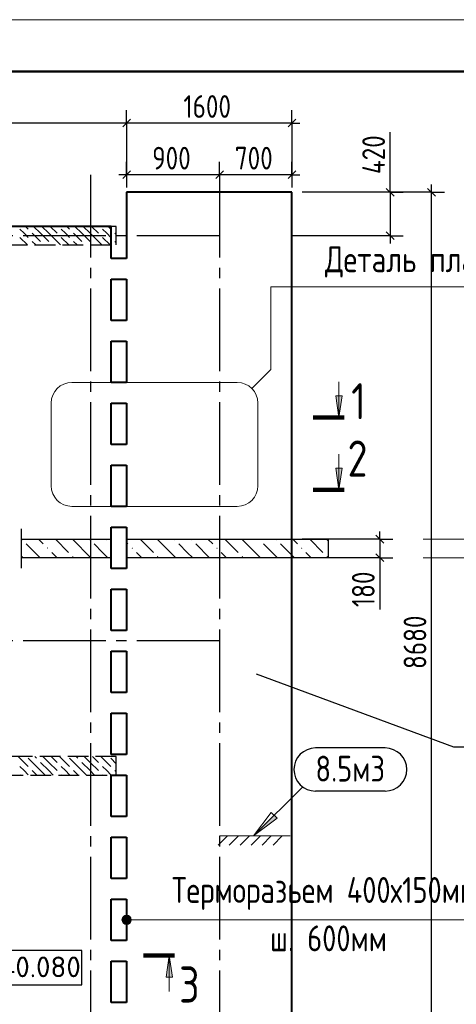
# Model space of a CAD drawing. Header units: millimetres. Extents: x 40580 to 1168286, y -220995 to 81020.
# Tile 140 of 194: x 438033 to 442258, y -95897 to -86368. Entities that reach past the tile are written whole.
import ezdxf

# ---------------------------------------------------------------- set-up
doc = ezdxf.new("R2010")
doc.units = ezdxf.units.MM
for name, pattern in [('______2', [270, 200, -70]), ('______5', [1100, 800, -100, 100, -100]), ('CENTER', [2, 1.25, -0.25, 0.25, -0.25])]:
    doc.linetypes.add(name, pattern=pattern)
for name, color, linetype, lineweight in [('Standard', 7, 'Continuous', 25), ('Высотные отметки', 7, 'Continuous', 25), ('Наложенное сечение', 7, 'Continuous', 25), ('ОСИ', 7, 'CENTER', 15), ('Основная', 7, 'Continuous', 40), ('Примечания', 7, 'Continuous', 13), ('Узлы символ', 7, 'Continuous', 25)]:
    doc.layers.add(name, color=color, linetype=linetype, lineweight=lineweight)
doc.layers.add('ЖБ Стена верхний уровень', color=7, linetype='______2', true_color=0x656565)
doc.layers.add('Размерная выноска', color=7, linetype='Continuous')
doc.layers.add('Тонкие', color=7, linetype='Continuous')
doc.styles.add('GOST 2.304', font='isocpeur.ttf', dxfattribs={"width": 0.8})
doc.styles.add('GOST 2.304-81', font='txt')

msp = doc.modelspace()

# ---------------------------------------------------------------- hatches: boundary and pattern name
at = {"layer": 'Наложенное сечение', "linetype": 'Continuous', "lineweight": 13, "transparency": 33554687}
for points in [[(438055.9, -91406.8), (438049.4, -91400.3), (438054.3, -91395.5), (438057.5, -91395.5), (438062.4, -91400.3)], [(438711.9, -91406.8), (438705.4, -91400.3), (438710.3, -91395.5), (438713.5, -91395.5), (438718.4, -91400.3)], [(438875.9, -91406.8), (438869.4, -91400.3), (438874.2, -91395.5), (438877.5, -91395.5), (438882.4, -91400.3)], [(439531.9, -91406.8), (439525.4, -91400.3), (439530.2, -91395.5), (439533.5, -91395.5), (439538.4, -91400.3)], [(439695.9, -91406.8), (439689.4, -91400.3), (439694.2, -91395.5), (439697.5, -91395.5), (439702.4, -91400.3)], [(440351.9, -91406.8), (440345.4, -91400.3), (440350.2, -91395.5), (440353.5, -91395.5), (440358.4, -91400.3)], [(440515.9, -91406.8), (440509.4, -91400.3), (440514.2, -91395.5), (440517.5, -91395.5), (440522.4, -91400.3)], [(438301.9, -91488.8), (438295.4, -91482.3), (438301.9, -91475.8), (438308.4, -91482.3)], [(438547.9, -91570.8), (438541.4, -91564.3), (438547.9, -91557.8), (438554.4, -91564.3)], [(439121.9, -91488.8), (439115.4, -91482.3), (439121.9, -91475.8), (439128.4, -91482.3)], [(439367.9, -91570.8), (439361.4, -91564.3), (439367.9, -91557.8), (439374.4, -91564.3)], [(439941.9, -91488.8), (439935.4, -91482.3), (439941.9, -91475.8), (439948.4, -91482.3)], [(440187.9, -91570.8), (440181.4, -91564.3), (440187.9, -91557.8), (440194.4, -91564.3)], [(440761.9, -91488.8), (440755.4, -91482.3), (440761.9, -91475.8), (440768.4, -91482.3)], [(441007.9, -91570.8), (441001.4, -91564.3), (441007.9, -91557.8), (441014.4, -91564.3)]]:
    msp.add_hatch(color=7, dxfattribs=at).paths.add_polyline_path(points, flags=16)
at = {"layer": 'Примечания', "linetype": 'Continuous', "lineweight": 13, "transparency": 33554687}
for points in [[(440494.6, -94068.8), (440296.6, -94266.8), (440522.9, -94097.1)], [(439029.2, -95101), (439029.2, -95056), (439022.9, -95078.5)], [(439045.4, -95117.2), (439045.4, -95039.8), (439029.2, -95056)], [(439045.4, -95117.2), (439029.2, -95056), (439029.2, -95101)], [(439067.9, -95123.5), (439067.9, -95033.5), (439045.4, -95039.8)], [(439067.9, -95123.5), (439045.4, -95039.8), (439045.4, -95117.2)], [(439090.4, -95117.2), (439090.4, -95039.8), (439067.9, -95033.5)], [(439090.4, -95117.2), (439067.9, -95033.5), (439067.9, -95123.5)], [(439106.6, -95101), (439106.6, -95056), (439090.4, -95039.8)], [(439106.6, -95101), (439090.4, -95039.8), (439090.4, -95117.2)], [(439106.6, -95056), (439106.6, -95101), (439112.9, -95078.5)]]:
    msp.add_hatch(color=7, dxfattribs=at).paths.add_polyline_path(points)
at = {"layer": 'Узлы символ', "linetype": 'Continuous', "lineweight": 13, "transparency": 33554687}
for points in [[(441152.6, -90009.1), (441122.6, -90219.1), (441092.6, -90009.1)], [(441152.6, -90708.9), (441122.6, -90918.9), (441092.6, -90708.9)], [(439450.9, -95635.6), (439480.9, -95425.6), (439510.9, -95635.6)]]:
    msp.add_hatch(color=7, dxfattribs=at).paths.add_polyline_path(points, flags=16)

# ---------------------------------------------------------------- linework, layer by layer
at = {"layer": 'Standard', "color": 251, "linetype": 'Continuous', "lineweight": -3, "true_color": 0x656565, "transparency": 33554687}
for p, q in [((439067.9, -87368.5), (439067.9, -87243.5)), ((440667.9, -87368.5), (440667.9, -87243.5)), ((439067.9, -87368.5), (439067.9, -87493.5)), ((439067.9, -87368.5), (439067.9, -87938.5)), ((440667.9, -87368.5), (440667.9, -87493.5)), ((440667.9, -87368.5), (440667.9, -87938.5)), ((439067.9, -87868.5), (439067.9, -87743.5)), ((439967.9, -87868.5), (439967.9, -87743.5)), ((440667.9, -87868.5), (440667.9, -87743.5)), ((439067.9, -87868.5), (439067.9, -87993.5)), ((439067.9, -87868.5), (439067.9, -87938.5)), ((439967.9, -87868.5), (439967.9, -87993.5)), ((439967.9, -87868.5), (439967.9, -88268.5)), ((440667.9, -87868.5), (440667.9, -87993.5)), ((440667.9, -87868.5), (440667.9, -87938.5)), ((441617.9, -88038.5), (440767.9, -88038.5)), ((442017.9, -88038.5), (440767.9, -88038.5)), ((441617.9, -88038.5), (441492.9, -88038.5)), ((441617.9, -88038.5), (441742.9, -88038.5)), ((442017.9, -88038.5), (441892.9, -88038.5)), ((442017.9, -88038.5), (442142.9, -88038.5)), ((441617.9, -88458.5), (440667.9, -88458.5)), ((441617.9, -88458.5), (441492.9, -88458.5)), ((441617.9, -88458.5), (441742.9, -88458.5)), ((441517.9, -91395.5), (440767.9, -91395.5)), ((441517.9, -91395.5), (441392.9, -91395.5)), ((441517.9, -91395.5), (441642.9, -91395.5)), ((441517.9, -91575.5), (440767.9, -91575.5)), ((441517.9, -91575.5), (441392.9, -91575.5)), ((441517.9, -91575.5), (441642.9, -91575.5)), ((438717.9, -94547.8), (438717.9, -94672.8))]:
    msp.add_line(p, q, dxfattribs=at)
at = {"layer": 'Standard', "color": 7, "linetype": 'Continuous', "lineweight": -3, "transparency": 33554687}
for p, q in [((439067.9, -87368.5), (433137.9, -87368.5)), ((440667.9, -87368.5), (439067.9, -87368.5)), ((440667.9, -87368.5), (440742.9, -87368.5)), ((439067.9, -87868.5), (438992.9, -87868.5)), ((439967.9, -87868.5), (439067.9, -87868.5)), ((440667.9, -87868.5), (439967.9, -87868.5)), ((440667.9, -87868.5), (440742.9, -87868.5)), ((441617.9, -88038.5), (441617.9, -87963.5)), ((441617.9, -88038.5), (441617.9, -88458.5)), ((442017.9, -88038.5), (442017.9, -87963.5)), ((441617.9, -88458.5), (441617.9, -88533.5)), ((441517.9, -91395.5), (441517.9, -91320.5)), ((441517.9, -91395.5), (441517.9, -91575.5)), ((441517.9, -91575.5), (441517.9, -91650.5))]:
    msp.add_line(p, q, dxfattribs=at)
at = {"layer": 'Standard', "color": 7, "linetype": 'Continuous', "lineweight": 25, "transparency": 33554687}
for p, q in [((439105.4, -87331), (439030.4, -87406)), ((440705.4, -87331), (440630.4, -87406)), ((439105.4, -87831), (439030.4, -87906)), ((440005.4, -87831), (439930.4, -87906)), ((440705.4, -87831), (440630.4, -87906)), ((441580.4, -88001), (441655.4, -88076)), ((442055.4, -88076), (441980.4, -88001)), ((441580.4, -88421), (441655.4, -88496)), ((441480.4, -91358), (441555.4, -91433)), ((441480.4, -91538), (441555.4, -91613))]:
    msp.add_line(p, q, dxfattribs=at)
at = {"layer": 'Standard', "color": 7, "linetype": 'Continuous', "lineweight": 13, "transparency": 33554687}
msp.add_lwpolyline([(425068.3, -128368.4), (454768.3, -128368.4), (454768.3, -86368.4), (425068.3, -86368.4), (425068.3, -128368.4)], close=True, dxfattribs=at)
at = {"layer": 'Standard', "color": 7, "linetype": 'Continuous', "lineweight": 50, "transparency": 33554687}
msp.add_lwpolyline([(427068.3, -86868.4), (454268.3, -86868.4), (454268.3, -127868.4), (427068.3, -127868.4), (427068.3, -86868.4)], close=True, dxfattribs=at)
at = {"layer": 'Standard', "color": 7, "linetype": 'Continuous', "lineweight": -3, "transparency": 33554687}
msp.add_lwpolyline([(442017.9, -96718.5), (442017.9, -92712.8), (442017.9, -92712.8), (442017.9, -88038.5)], dxfattribs=at)
at = {"layer": 'Высотные отметки', "color": 7, "linetype": 'Continuous', "lineweight": 13, "transparency": 33554687}
for p, q in [((441937.9, -91395.5), (442587.9, -91395.5)), ((441937.9, -91575.5), (442587.9, -91575.5))]:
    msp.add_line(p, q, dxfattribs=at)
at = {"layer": 'Высотные отметки', "color": 7, "linetype": 'Continuous', "lineweight": -3, "transparency": 33554687}
msp.add_lwpolyline([(437664.6, -95708), (438635.6, -95708), (438635.6, -95374.6), (437664.6, -95374.6), (437664.6, -95708)], dxfattribs=at)
at = {"layer": 'ЖБ Стена верхний уровень', "color": 251, "linetype": '______2', "lineweight": -3, "true_color": 0x656565, "transparency": 33554687}
for p, q in [((438967.9, -88368.5), (433137.9, -88368.5)), ((438967.9, -88548.5), (438967.9, -88368.5)), ((433317.9, -88548.5), (438967.9, -88548.5)), ((438967.9, -93498.5), (437897.9, -93498.5)), ((438967.9, -93678.5), (438967.9, -93498.5)), ((433817.9, -93678.5), (438967.9, -93678.5))]:
    msp.add_line(p, q, dxfattribs=at)
at = {"layer": 'ЖБ Стена верхний уровень', "color": 9, "linetype": 'Continuous', "lineweight": -3, "true_color": 0xc7c7c7, "transparency": 33554687}
for p, q in [((438074.9, -88435.3), (438034.9, -88395.3)), ((438088, -88368.5), (438114.9, -88395.3)), ((438234.9, -88435.3), (438168, -88368.5)), ((438248, -88368.5), (438314.9, -88435.3)), ((438328, -88368.5), (438394.9, -88435.3)), ((438474.9, -88435.3), (438434.9, -88395.3)), ((438488, -88368.5), (438514.9, -88395.3)), ((438634.9, -88435.3), (438568, -88368.5)), ((438648, -88368.5), (438714.9, -88435.3)), ((438728, -88368.5), (438794.9, -88435.3)), ((438874.9, -88435.3), (438834.9, -88395.3)), ((438888, -88368.5), (438914.9, -88395.3)), ((438034.9, -88475.3), (438108, -88548.5)), ((438114.9, -88475.3), (438074.9, -88435.3)), ((438154.9, -88435.3), (438234.9, -88515.3)), ((438154.9, -88515.3), (438188, -88548.5)), ((438234.9, -88435.3), (438314.9, -88515.3)), ((438314.9, -88435.3), (438428, -88548.5)), ((438434.9, -88475.3), (438508, -88548.5)), ((438514.9, -88475.3), (438474.9, -88435.3)), ((438554.9, -88435.3), (438634.9, -88515.3)), ((438554.9, -88515.3), (438588, -88548.5)), ((438634.9, -88435.3), (438714.9, -88515.3)), ((438714.9, -88435.3), (438828, -88548.5)), ((438834.9, -88475.3), (438908, -88548.5)), ((438914.9, -88475.3), (438874.9, -88435.3)), ((438954.9, -88435.3), (438967.9, -88448.4)), ((438954.9, -88515.3), (438967.9, -88528.4)), ((438018, -93498.5), (438114.9, -93595.3)), ((438234.9, -93635.3), (438114.9, -93515.3)), ((438178, -93498.5), (438194.9, -93515.3)), ((438234.9, -93555.3), (438314.9, -93635.3)), ((438314.9, -93555.3), (438258, -93498.5)), ((438314.9, -93555.3), (438394.9, -93635.3)), ((438338, -93498.5), (438394.9, -93555.3)), ((438418, -93498.5), (438514.9, -93595.3)), ((438634.9, -93635.3), (438514.9, -93515.3)), ((438578, -93498.5), (438594.9, -93515.3)), ((438634.9, -93555.3), (438714.9, -93635.3)), ((438714.9, -93555.3), (438658, -93498.5)), ((438714.9, -93555.3), (438794.9, -93635.3)), ((438738, -93498.5), (438794.9, -93555.3)), ((438818, -93498.5), (438914.9, -93595.3)), ((438967.9, -93568.4), (438914.9, -93515.3)), ((438074.9, -93635.3), (438034.9, -93595.3)), ((438114.9, -93675.3), (438074.9, -93635.3)), ((438154.9, -93635.3), (438198, -93678.5)), ((438234.9, -93635.3), (438278, -93678.5)), ((438314.9, -93635.3), (438358, -93678.5)), ((438474.9, -93635.3), (438434.9, -93595.3)), ((438514.9, -93675.3), (438474.9, -93635.3)), ((438554.9, -93635.3), (438598, -93678.5)), ((438634.9, -93635.3), (438678, -93678.5)), ((438714.9, -93635.3), (438758, -93678.5)), ((438874.9, -93635.3), (438834.9, -93595.3)), ((438914.9, -93675.3), (438874.9, -93635.3)), ((438954.9, -93635.3), (438967.9, -93648.4)), ((438034.9, -93675.3), (438038, -93678.5)), ((438434.9, -93675.3), (438438, -93678.5)), ((438834.9, -93675.3), (438838, -93678.5))]:
    msp.add_line(p, q, dxfattribs=at)
at = {"layer": 'Наложенное сечение', "color": 7, "linetype": 'Continuous', "lineweight": -3, "transparency": 33554687}
msp.add_line((438047.9, -91295.5), (438047.9, -91675.5), dxfattribs=at)
at = {"layer": 'Наложенное сечение', "color": 7, "linetype": 'Continuous', "lineweight": 13, "transparency": 33554687}
for p, q in [((438096.9, -91441.3), (438231, -91575.5)), ((438215, -91395.5), (438260.9, -91441.3)), ((438379, -91395.5), (438506.9, -91523.3)), ((438543, -91395.5), (438723, -91575.5)), ((438834.9, -91523.3), (438752.9, -91441.3)), ((438916.9, -91441.3), (438917.9, -91442.4)), ((439067.9, -91428.4), (439080.9, -91441.3)), ((439199, -91395.5), (439326.9, -91523.3)), ((439363, -91395.5), (439543, -91575.5)), ((439654.9, -91523.3), (439572.9, -91441.3)), ((439736.9, -91441.3), (439871, -91575.5)), ((439855, -91395.5), (439900.9, -91441.3)), ((440019, -91395.5), (440146.9, -91523.3)), ((440183, -91395.5), (440363, -91575.5)), ((440474.9, -91523.3), (440392.9, -91441.3)), ((440556.9, -91441.3), (440691, -91575.5)), ((440675, -91395.5), (440720.9, -91441.3)), ((440839, -91395.5), (440966.9, -91523.3)), ((441003, -91395.5), (441017.9, -91410.4)), ((438067, -91575.5), (438047.9, -91556.4)), ((438342.9, -91523.3), (438395, -91575.5)), ((438887, -91575.5), (438834.9, -91523.3)), ((439162.9, -91523.3), (439215, -91575.5)), ((439707, -91575.5), (439654.9, -91523.3)), ((439982.9, -91523.3), (440035, -91575.5)), ((440527, -91575.5), (440474.9, -91523.3)), ((440802.9, -91523.3), (440855, -91575.5))]:
    msp.add_line(p, q, dxfattribs=at)
at = {"layer": 'Наложенное сечение', "color": 7, "linetype": 'Continuous', "lineweight": -3, "transparency": 33554687}
for points in [[(438047.9, -91395.5), (438917.9, -91395.5), (438917.9, -91575.5), (438047.9, -91575.5)], [(439067.9, -91395.5), (441017.9, -91395.5), (441017.9, -91575.5), (439067.9, -91575.5), (439067.9, -91395.5)]]:
    msp.add_lwpolyline(points, dxfattribs=at)
at = {"layer": 'ОСИ', "color": 8, "linetype": '______5', "lineweight": -3, "transparency": 33554687}
for p, q in [((438717.9, -87868.5), (438717.9, -121308.5)), ((439967.9, -87868.5), (439967.9, -121308.5)), ((439967.9, -88458.5), (430239.6, -88458.5)), ((439967.9, -92378.5), (430239.6, -92378.5))]:
    msp.add_line(p, q, dxfattribs=at)
at = {"layer": 'Основная', "transparency": 33554687}
for p, q in [((440667.9, -88038.5), (439067.9, -88038.5)), ((439067.9, -88038.5), (439067.9, -88678.5)), ((440667.9, -96718.5), (440667.9, -88038.5)), ((438917.9, -88368.5), (433937.9, -88368.5)), ((438917.9, -88678.5), (438917.9, -88368.5)), ((439067.9, -88678.5), (438917.9, -88678.5)), ((438917.9, -89278.5), (438917.9, -88878.5)), ((438917.9, -88878.5), (439067.9, -88878.5)), ((439067.9, -88878.5), (439067.9, -89278.5)), ((439067.9, -89278.5), (438917.9, -89278.5)), ((438917.9, -89478.5), (439067.9, -89478.5)), ((438917.9, -89878.5), (438917.9, -89478.5)), ((439067.9, -89478.5), (439067.9, -89878.5)), ((439067.9, -89878.5), (438917.9, -89878.5)), ((438917.9, -90478.5), (438917.9, -90078.5)), ((438917.9, -90078.5), (439067.9, -90078.5)), ((439067.9, -90078.5), (439067.9, -90478.5)), ((439067.9, -90478.5), (438917.9, -90478.5)), ((438917.9, -90678.5), (439067.9, -90678.5)), ((438917.9, -91078.5), (438917.9, -90678.5)), ((439067.9, -90678.5), (439067.9, -91078.5)), ((439067.9, -91078.5), (438917.9, -91078.5)), ((438917.9, -91678.5), (438917.9, -91278.5)), ((438917.9, -91278.5), (439067.9, -91278.5)), ((439067.9, -91278.5), (439067.9, -91678.5)), ((439067.9, -91678.5), (438917.9, -91678.5)), ((438917.9, -91878.5), (439067.9, -91878.5)), ((438917.9, -92278.5), (438917.9, -91878.5)), ((439067.9, -91878.5), (439067.9, -92278.5)), ((439067.9, -92278.5), (438917.9, -92278.5)), ((438917.9, -92878.5), (438917.9, -92478.5)), ((438917.9, -92478.5), (439067.9, -92478.5)), ((439067.9, -92478.5), (439067.9, -92878.5)), ((439067.9, -92878.5), (438917.9, -92878.5)), ((438917.9, -93078.5), (439067.9, -93078.5)), ((438917.9, -93478.5), (438917.9, -93078.5)), ((439067.9, -93078.5), (439067.9, -93478.5)), ((439067.9, -93478.5), (438917.9, -93478.5)), ((438917.9, -94078.5), (438917.9, -93678.5)), ((438917.9, -93678.5), (439067.9, -93678.5)), ((439067.9, -93678.5), (439067.9, -94078.5)), ((439067.9, -94078.5), (438917.9, -94078.5)), ((438917.9, -94278.5), (439067.9, -94278.5)), ((438917.9, -94678.5), (438917.9, -94278.5)), ((439067.9, -94278.5), (439067.9, -94678.5)), ((439067.9, -94678.5), (438917.9, -94678.5)), ((438917.9, -95278.5), (438917.9, -94878.5)), ((438917.9, -94878.5), (439067.9, -94878.5)), ((439067.9, -94878.5), (439067.9, -95278.5)), ((439067.9, -95278.5), (438917.9, -95278.5)), ((438917.9, -95478.5), (439067.9, -95478.5)), ((438917.9, -95878.5), (438917.9, -95478.5)), ((439067.9, -95478.5), (439067.9, -95878.5)), ((439067.9, -95878.5), (438917.9, -95878.5))]:
    msp.add_line(p, q, dxfattribs=at)
at = {"layer": 'Примечания', "color": 7, "linetype": 'Continuous', "lineweight": 13, "transparency": 33554687}
for p, q in [((440137.9, -89878.5), (438537.9, -89878.5)), ((438337.9, -90078.5), (438337.9, -90878.5)), ((440337.9, -90878.5), (440337.9, -90078.5)), ((438537.9, -91078.5), (440137.9, -91078.5)), ((440771.2, -93792.2), (440296.6, -94266.8)), ((440466.3, -94040.6), (440296.6, -94266.8)), ((440522.9, -94097.1), (440466.3, -94040.6)), ((440296.6, -94266.8), (440522.9, -94097.1)), ((440494.6, -94068.8), (440508.7, -94054.7)), ((440043.1, -94266.8), (439954.2, -94355.8)), ((439965.5, -94266.8), (440648.9, -94266.8)), ((440149.3, -94266.8), (440060.4, -94355.8)), ((440255.4, -94266.8), (440166.5, -94355.8)), ((440361.6, -94266.8), (440272.7, -94355.8)), ((440296.6, -94266.8), (440296.6, -94266.8)), ((440296.6, -94266.8), (440296.6, -94266.8)), ((440296.6, -94266.8), (440296.6, -94266.8)), ((440467.8, -94266.8), (440378.8, -94355.8)), ((440573.9, -94266.8), (440485, -94355.8)), ((439022.9, -95078.5), (439022.9, -95078.5)), ((439067.9, -95033.5), (439067.9, -95033.5)), ((442555.7, -95078.5), (439067.9, -95078.5)), ((439112.9, -95078.5), (439112.9, -95078.5)), ((439067.9, -95123.5), (439067.9, -95123.5))]:
    msp.add_line(p, q, dxfattribs=at)
at = {"layer": 'Примечания', "color": 7, "linetype": 'Continuous', "lineweight": 25, "transparency": 33554687}
for p, q in [((441570.3, -93416.4), (440895.2, -93416.4)), ((441570.3, -93833.1), (440895.2, -93833.1))]:
    msp.add_line(p, q, dxfattribs=at)
at = {"layer": 'Примечания', "color": 7, "linetype": 'Continuous', "lineweight": 13, "transparency": 33554687}
msp.add_lwpolyline([(440279.3, -89937), (440463.2, -89753.2), (440463.2, -88955), (442897.9, -88955)], dxfattribs=at)
msp.add_circle((439067.9, -95078.5), 45, dxfattribs=at)
for centre, start, end in [((438537.9, -90078.5), 90, 180), ((440137.9, -90078.5), 0, 90), ((438537.9, -90878.5), 180, 270), ((440137.9, -90878.5), 270, 0)]:
    msp.add_arc(centre, 200, start, end, dxfattribs=at)
at = {"layer": 'Примечания', "color": 7, "linetype": 'Continuous', "lineweight": 25, "transparency": 33554687}
for centre, start, end in [((440895.2, -93624.8), 90, 270), ((441570.3, -93624.8), 270, 90)]:
    msp.add_arc(centre, 208.3, start, end, dxfattribs=at)
at = {"layer": 'Размерная выноска', "color": 7, "linetype": 'Continuous', "lineweight": -3, "transparency": 33554687}
for p, q in [((441617.9, -88038.5), (441617.9, -87458.5)), ((441517.9, -91575.5), (441517.9, -92075.5))]:
    msp.add_line(p, q, dxfattribs=at)
at = {"layer": 'Тонкие', "lineweight": 100}
for p, q in [((440872.6, -90219.1), (441172.6, -90219.1)), ((440872.6, -90918.9), (441172.6, -90918.9)), ((439230.9, -95425.6), (439530.9, -95425.6))]:
    msp.add_line(p, q, dxfattribs=at)
at = {"layer": 'Тонкие'}
for p, q in [((442233.7, -93407.9), (440323.3, -92700.4)), ((444775.3, -93407.9), (442233.7, -93407.9))]:
    msp.add_line(p, q, dxfattribs=at)
at = {"layer": 'Узлы символ', "color": 7, "linetype": 'Continuous', "lineweight": 13, "transparency": 33554687}
for p, q in [((441122.6, -90219.1), (441122.6, -89871.6)), ((441122.6, -90219.1), (441092.6, -90009.1)), ((441092.6, -90009.1), (441152.6, -90009.1)), ((441122.6, -90009.1), (441122.6, -89994.1)), ((441152.6, -90009.1), (441122.6, -90219.1)), ((441122.6, -90219.1), (441122.6, -90219.1)), ((441122.6, -90219.1), (441122.6, -90219.1)), ((441122.6, -90219.1), (441122.6, -90219.1)), ((441122.6, -90918.9), (441122.6, -90571.4)), ((441122.6, -90918.9), (441092.6, -90708.9)), ((441092.6, -90708.9), (441152.6, -90708.9)), ((441122.6, -90708.9), (441122.6, -90693.9)), ((441152.6, -90708.9), (441122.6, -90918.9)), ((441122.6, -90918.9), (441122.6, -90918.9)), ((441122.6, -90918.9), (441122.6, -90918.9)), ((441122.6, -90918.9), (441122.6, -90918.9)), ((439450.9, -95635.6), (439480.9, -95425.6)), ((439480.9, -95425.6), (439480.9, -95773.1)), ((439480.9, -95425.6), (439480.9, -95425.6)), ((439480.9, -95425.6), (439480.9, -95425.6)), ((439480.9, -95425.6), (439480.9, -95425.6)), ((439480.9, -95425.6), (439510.9, -95635.6)), ((439510.9, -95635.6), (439450.9, -95635.6)), ((439480.9, -95635.6), (439480.9, -95650.6))]:
    msp.add_line(p, q, dxfattribs=at)

# ---------------------------------------------------------------- texts
at = {"layer": 'Standard', "color": 7, "linetype": 'Continuous', "lineweight": 25, "transparency": 33554687, "char_height": 220, "attachment_point": 7, "style": 'GOST 2.304-81'}
for s, insert, width in [('1600', (439617.7, -87318.4), 625.741), ('900', (439314.6, -87818.5), 531.973), ('700', (440114.6, -87818.5), 531.967)]:
    msp.add_mtext(s, dxfattribs=dict(at, insert=insert, width=width))
at = {"layer": 'Standard', "color": 7, "linetype": 'Continuous', "lineweight": 25, "transparency": 33554687, "char_height": 220, "attachment_point": 7, "rotation": 90, "style": 'GOST 2.304-81'}
for s, insert, width in [('420', (441567.9, -87862.6), 531.967), ('180', (441467.9, -92052.7), 485.079), ('8680', (441967.9, -92652.1), 672.622)]:
    msp.add_mtext(s, dxfattribs=dict(at, insert=insert, width=width))
at = {"layer": 'Высотные отметки', "color": 7, "linetype": 'Continuous', "lineweight": -3, "transparency": 33554687, "insert": (437698.6, -95634.7), "char_height": 200, "width": 884.92, "attachment_point": 7, "style": 'GOST 2.304'}
msp.add_mtext('\\pxt4;{\\W1.0200;+40.080}', dxfattribs=at)
at = {"layer": 'Примечания', "color": 7, "linetype": 'Continuous', "lineweight": 25, "transparency": 33554687, "char_height": 250, "attachment_point": 7, "style": 'GOST 2.304'}
for s, insert, width in [('Деталь\\~плана\\~1', (440987.3, -88863.4), 2096.875), ('8.5м3', (440895.2, -93741.4), 799.927), ('Терморазьем\\~400х150мм', (439505.7, -94983.5), 3189.093), ('ш.\\~600мм', (440455.7, -95383.5), 1279.437)]:
    msp.add_mtext(s, dxfattribs=dict(at, insert=insert, width=width))
at = {"layer": 'Узлы символ', "color": 7, "linetype": 'Continuous', "lineweight": -3, "transparency": 33554687, "char_height": 350, "attachment_point": 7, "style": 'GOST 2.304-81'}
for s, insert, width in [('1', (441240.6, -90235.6), 324.176), ('2', (441205.6, -90790.6), 398.767), ('3', (439575.6, -95880.6), 373.993)]:
    msp.add_mtext(s, dxfattribs=dict(at, insert=insert, width=width))

doc.saveas('drawing.dxf')
